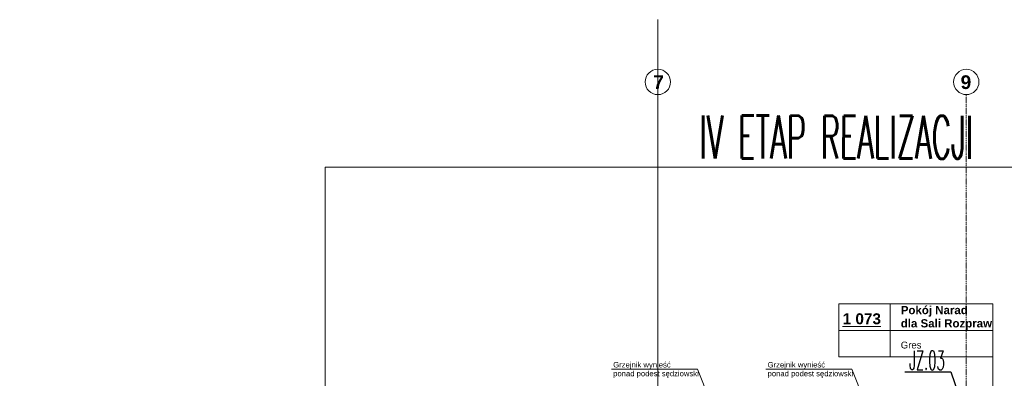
# Model space of a CAD drawing. Header units: millimetres. Extents: x -8642 to 28269, y -6609 to 3701.
# Tile 137 of 256: x -1490 to 809, y 111 to 949. Entities that reach past the tile are written whole.
import ezdxf
from ezdxf.enums import TextEntityAlignment as Align

# ---------------------------------------------------------------- set-up
doc = ezdxf.new("R2010")
doc.units = ezdxf.units.MM
doc.header["$LTSCALE"] = 1000
doc.header["$MEASUREMENT"] = 0
doc.linetypes.add('rzut 1 pietra$0$ArchiTECH.PC 5. Line Type', pattern=[0.0053, 0.003, -0.001, 0.0003, -0.001])
doc.linetypes.add('rzut 1 pietra$0$ArchiTECH.PC Solid Line Type', pattern=[0])
for name, color, linetype, lineweight in [('_Etapy_opis', 7, 'Continuous', 18), ('_Numer_jednostki', 11, 'Continuous', 30), ('IS_ARCH', 254, 'Continuous', 18)]:
    doc.layers.add(name, color=color, linetype=linetype, lineweight=lineweight)
doc.layers.add('niedruk', color=254, linetype='Continuous', plot=False)
doc.styles.add('romans1', font='simplex.shx', dxfattribs={"width": 0.8})
doc.styles.add('rzut 1 pietra$0$ArchiTECHStyle1', font='arial.ttf', dxfattribs={"height": 0.16})
doc.styles.add('rzut 1 pietra$0$ArchiTECHStyle3', font='arialbd.ttf', dxfattribs={"height": 0.192})

msp = doc.modelspace()

# ---------------------------------------------------------------- linework, layer by layer
at = {"layer": '_Etapy_opis', "color": 4}
msp.add_lwpolyline([(-776.3, 604.5), (-776.3, -3694.2), (2363.6, -3694.2), (2363.6, -1431.2), (1440, -1431.2), (1440, 604.5), (-776.3, 604.5)], dxfattribs=at)
at = {"layer": '_Numer_jednostki'}
msp.add_lwpolyline([(576.2, 125.8), (683.8, 125.8), (711.4, 46.4)], dxfattribs=at)
at = {"layer": 'IS_ARCH', "linetype": 'rzut 1 pietra$0$ArchiTECH.PC 5. Line Type'}
for p, q in [((0, 773.5), (0, -3884.1)), ((720, 773.5), (720, -3884.1))]:
    msp.add_line(p, q, dxfattribs=at)
at = {"layer": 'IS_ARCH', "linetype": 'rzut 1 pietra$0$ArchiTECH.PC Solid Line Type'}
for p, q in [((422.8, 285), (781.6, 285)), ((422.8, 285), (422.8, 161.1)), ((542, 285), (542, 161.1)), ((781.6, 285), (781.6, 161.1)), ((422.8, 223), (781.6, 223)), ((422.8, 161.1), (781.6, 161.1)), ((781.6, 161.1), (781.6, -48.6)), ((-108.1, 132.2), (92.3, 132.2)), ((125.8, 49), (92.3, 132.2)), ((252.3, 132.2), (452.7, 132.2)), ((486.2, 49), (452.7, 132.2))]:
    msp.add_line(p, q, dxfattribs=at)
at = {"layer": 'IS_ARCH'}
msp.add_lwpolyline([(-3581.2, 0), (0, 0), (0, 948.6)], dxfattribs=at)
at = {"layer": 'IS_ARCH', "linetype": 'rzut 1 pietra$0$ArchiTECH.PC Solid Line Type'}
for centre in [(0, 803.1), (720, 803.1)]:
    msp.add_circle(centre, 29.6, dxfattribs=at)
at = {"layer": 'niedruk', "linetype": 'Continuous', "lineweight": 0}
msp.add_line((0, 0), (0, 773.5), dxfattribs=at)

# ---------------------------------------------------------------- texts
at = {"layer": '_Etapy_opis', "color": 4, "style": 'romans1', "width": 0.5}
msp.add_text('IV ETAP REALIZACJI', height=100, rotation=359.9189, dxfattribs=at).set_placement((97.2, 624.7))
at = {"layer": '_Numer_jednostki', "style": 'romans1', "width": 0.5}
msp.add_text('JZ.03', height=45, rotation=359.9189, dxfattribs=at).set_placement((586.7, 130.5))
at = {"layer": 'IS_ARCH'}
for s, height, style, p in [('7', 32, 'rzut 1 pietra$0$ArchiTECHStyle3', (-10.6, 777.2)), ('9', 32, 'rzut 1 pietra$0$ArchiTECHStyle3', (706.7, 777)), ('Pokój Narad', 19.2, 'rzut 1 pietra$0$ArchiTECHStyle3', (567, 255)), ('%%u1 073%%u', 25.6, 'rzut 1 pietra$0$ArchiTECHStyle3', (431.3, 229.6)), ('dla Sali Rozpraw', 19.2, 'rzut 1 pietra$0$ArchiTECHStyle3', (567, 224.1)), ('Gres', 16, 'rzut 1 pietra$0$ArchiTECHStyle1', (567, 175.9)), ('Grzejnik wynieść ', 12.8, 'rzut 1 pietra$0$ArchiTECHStyle1', (-104.2, 132.5)), ('Grzejnik wynieść ', 12.8, 'rzut 1 pietra$0$ArchiTECHStyle1', (256.2, 132.5)), ('ponad podest sędziowski', 12.8, 'rzut 1 pietra$0$ArchiTECHStyle1', (-104.2, 111.9)), ('ponad podest sędziowski', 12.8, 'rzut 1 pietra$0$ArchiTECHStyle1', (256.2, 111.9))]:
    msp.add_text(s, height=height, dxfattribs=dict(at, style=style)).set_placement(p, align=Align.BOTTOM_LEFT)

doc.saveas('drawing.dxf')
